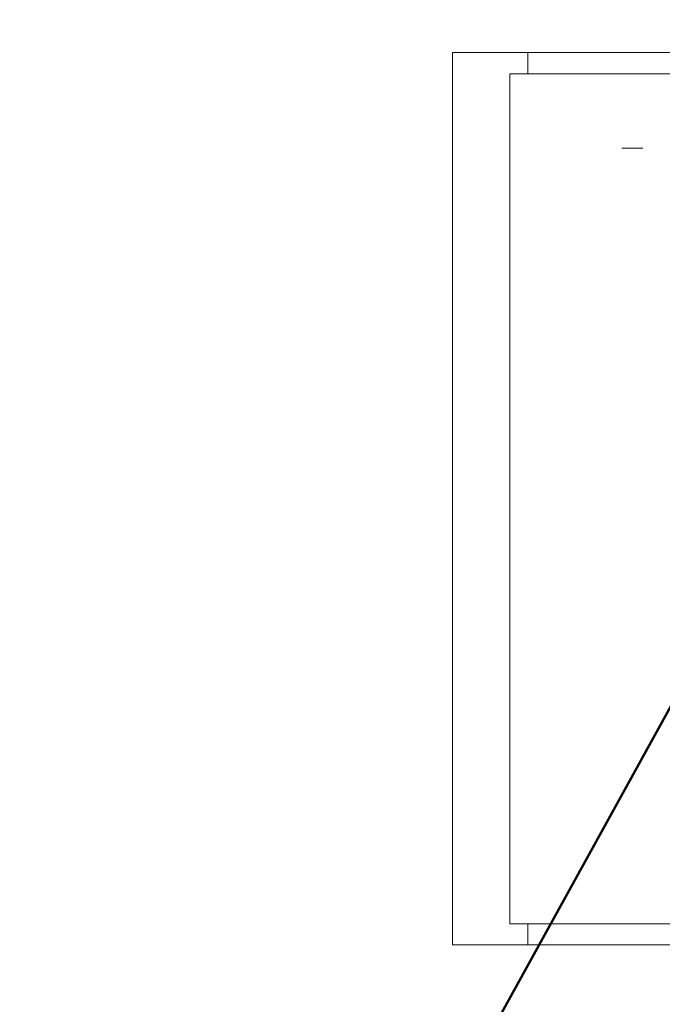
# Model space of a CAD drawing. Extents: x 33706 to 249013, y -74890 to 17912.
# Tile 41 of 175: x 96966 to 99106, y -32057 to -28779. Entities that reach past the tile are written whole.
import ezdxf

# ---------------------------------------------------------------- set-up
doc = ezdxf.new("R2010")
doc.units = 0
doc.header["$MEASUREMENT"] = 0
doc.linetypes.add('Przerywana długa', pattern=[1058333.301544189, 634999.990463, -423333.311081])
for name, color, linetype, lineweight in [('062', 62, 'Continuous', 0), ('inst-gaz-rury', 50, 'Continuous', 50), ('Opisy_wymiary.2D77', 7, 'Continuous', 0), ('Opisy_wymiary.2D88', 8, 'Continuous', 0)]:
    doc.layers.add(name, color=color, linetype=linetype, lineweight=lineweight)

msp = doc.modelspace()

# ---------------------------------------------------------------- linework, layer by layer
at = {"color": 250, "linetype": 'Continuous', "lineweight": 18}
msp.add_line((98971, -29206.7), (99041, -29206.7), dxfattribs=at)
at = {"layer": '062', "linetype": 'Przerywana długa', "flags": 128}
msp.add_lwpolyline([(98407.3, -28888.7), (102607.3, -28888.7), (102607.3, -31858.7), (98407.3, -31858.7)], close=True, dxfattribs=at)
at = {"layer": 'inst-gaz-rury', "ltscale": 50}
msp.add_line((105619.4, -19312), (96965.7, -34991.6), dxfattribs=at)
at = {"layer": 'Opisy_wymiary.2D77', "linetype": 'Continuous'}
for p, q in [((102537.3, -28958.7), (98597.3, -28958.7)), ((98597.3, -28958.7), (98597.3, -31788.7)), ((98597.3, -31788.7), (102537.3, -31788.7))]:
    msp.add_line(p, q, dxfattribs=at)
at = {"layer": 'Opisy_wymiary.2D88', "linetype": 'Continuous'}
for p, q in [((98657.3, -28958.7), (98657.3, -28888.7)), ((98657.3, -31858.7), (98657.3, -31788.7))]:
    msp.add_line(p, q, dxfattribs=at)

doc.saveas('drawing.dxf')
